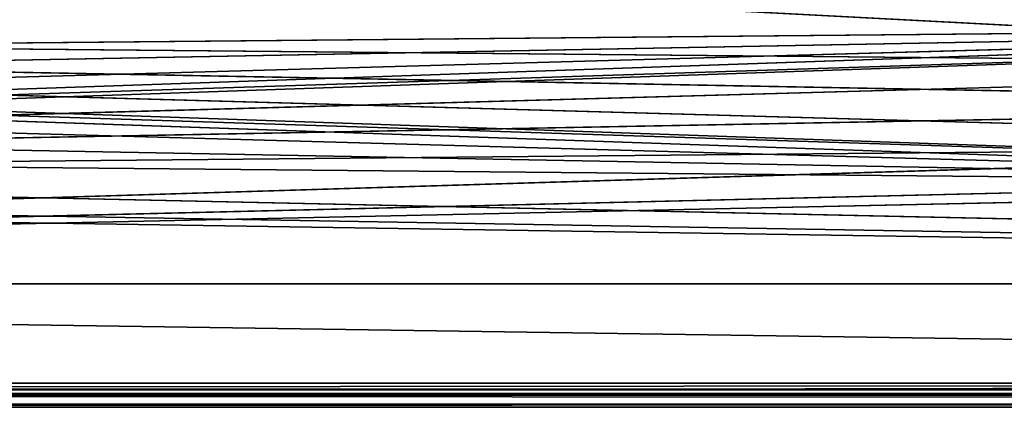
# Model space of a CAD drawing. Extents: x 136 to 2992, y -186 to 1678.
# Tile 6 of 31: x 386 to 451, y -107 to -81. Entities that reach past the tile are written whole.
import ezdxf

# ---------------------------------------------------------------- set-up
doc = ezdxf.new("R2010")
doc.units = 0
doc.header["$LTSCALE"] = 25.4
doc.layers.get('0').update_dxf_attribs({"color": 13, "linetype": 'CONTINUOUS'})

# ---------------------------------------------------------------- blocks, each defined once
blk = doc.blocks.new('HERMANOS-V-8032-8033_STL')
at = {"color": 18}
for p, q in [((1264.194091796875, 1413.213134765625, 1784.199951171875), (84.19407653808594, 1413.213134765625, 1784.199951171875)), ((1264.194091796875, 1413.213134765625, 1784.199951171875), (84.19407653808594, 1413.213134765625, 1784.199951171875)), ((1264.194091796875, 1413.213134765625, 1785), (84.19412994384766, 1413.213134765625, 1785)), ((84.19412994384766, 1413.213134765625, 1785), (1249.194091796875, 1411.213134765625, 1785)), ((84.19412994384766, 1413.213134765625, 1785), (1249.194091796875, 1411.213134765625, 1785)), ((84.19412994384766, 1413.213134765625, 1785), (1247.944091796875, 1410.878173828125, 1785)), ((84.19412994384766, 1413.213134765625, 1785), (1247.944091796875, 1410.878173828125, 1785)), ((84.19412994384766, 1413.213134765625, 1785), (1247.029052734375, 1409.963134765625, 1785)), ((84.19412994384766, 1413.213134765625, 1785), (1247.029052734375, 1409.963134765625, 1785)), ((84.19412994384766, 1413.213134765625, 1785), (1264.194091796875, 1413.213134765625, 1784.199951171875)), ((84.19412994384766, 1413.213134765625, 1785), (1264.194091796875, 1413.213134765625, 1784.199951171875)), ((1264.194091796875, 1413.213134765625, 1785), (84.19412994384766, 1413.213134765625, 1785)), ((99.1941146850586, 1411.213134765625, 1784.199951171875), (1264.194091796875, 1413.213134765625, 1784.199951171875)), ((99.1941146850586, 1411.213134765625, 1784.199951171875), (1264.194091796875, 1413.213134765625, 1784.199951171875)), ((100.4440231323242, 1410.878173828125, 1784.199951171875), (1264.194091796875, 1413.213134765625, 1784.199951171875)), ((100.4440231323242, 1410.878173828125, 1784.199951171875), (1264.194091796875, 1413.213134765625, 1784.199951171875)), ((1264.194091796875, 1413.213134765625, 1784.199951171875), (101.3591918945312, 1409.963134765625, 1784.199951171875)), ((1264.194091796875, 1413.213134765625, 1784.199951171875), (101.3591918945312, 1409.963134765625, 1784.199951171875)), ((99.1941146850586, 1411.213134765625, 1785), (1247.029052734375, 1409.963134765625, 1785)), ((99.1941146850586, 1411.213134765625, 1785), (1247.029052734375, 1409.963134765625, 1785)), ((99.1941146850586, 1411.213134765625, 1785), (1246.694091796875, 1408.713134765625, 1785)), ((99.1941146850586, 1411.213134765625, 1785), (1246.694091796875, 1408.713134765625, 1785)), ((99.1941146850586, 1406.213134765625, 1784.199951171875), (1247.944091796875, 1410.878173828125, 1784.199951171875)), ((99.1941146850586, 1406.213134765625, 1784.199951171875), (1247.944091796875, 1410.878173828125, 1784.199951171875)), ((100.4440231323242, 1406.548095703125, 1784.199951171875), (1249.194091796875, 1411.213134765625, 1784.199951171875)), ((100.4440231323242, 1406.548095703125, 1784.199951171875), (1249.194091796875, 1411.213134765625, 1784.199951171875)), ((100.4440231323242, 1410.878173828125, 1785), (1246.694091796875, 1408.713134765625, 1785)), ((100.4440231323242, 1410.878173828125, 1785), (1246.694091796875, 1408.713134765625, 1785)), ((100.4440231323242, 1406.548095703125, 1784.199951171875), (1247.944091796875, 1410.878173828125, 1784.199951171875)), ((100.4440231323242, 1406.548095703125, 1784.199951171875), (1247.944091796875, 1410.878173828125, 1784.199951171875)), ((101.3591918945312, 1409.963134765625, 1784.199951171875), (1249.194091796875, 1411.213134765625, 1784.199951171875)), ((101.3591918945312, 1409.963134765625, 1784.199951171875), (1249.194091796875, 1411.213134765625, 1784.199951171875)), ((101.3591918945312, 1407.463134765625, 1784.199951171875), (1249.194091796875, 1411.213134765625, 1784.199951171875)), ((101.3591918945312, 1407.463134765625, 1784.199951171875), (1249.194091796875, 1411.213134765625, 1784.199951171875)), ((1249.194091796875, 1411.213134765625, 1784.199951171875), (101.6940536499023, 1408.713134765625, 1784.199951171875)), ((1249.194091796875, 1411.213134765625, 1784.199951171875), (101.6940536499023, 1408.713134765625, 1784.199951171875)), ((84.19412994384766, 1394.813110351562, 1784.199951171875), (1247.029052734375, 1409.963134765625, 1784.199951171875)), ((84.19412994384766, 1394.813110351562, 1784.199951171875), (1247.029052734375, 1409.963134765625, 1784.199951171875)), ((99.1941146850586, 1406.213134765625, 1784.199951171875), (1247.029052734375, 1409.963134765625, 1784.199951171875)), ((99.1941146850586, 1406.213134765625, 1784.199951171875), (1247.029052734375, 1409.963134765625, 1784.199951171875)), ((1246.694091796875, 1408.713134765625, 1785), (101.3591918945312, 1409.963134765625, 1785)), ((1246.694091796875, 1408.713134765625, 1785), (101.3591918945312, 1409.963134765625, 1785)), ((84.19412994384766, 1394.813110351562, 1784.199951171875), (1246.694091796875, 1408.713134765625, 1784.199951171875)), ((84.19412994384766, 1394.813110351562, 1784.199951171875), (1246.694091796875, 1408.713134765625, 1784.199951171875)), ((101.6940536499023, 1408.713134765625, 1785), (1246.694091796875, 1408.713134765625, 1785)), ((1247.944091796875, 1406.548095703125, 1785), (101.6940536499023, 1408.713134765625, 1785)), ((1247.944091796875, 1406.548095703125, 1785), (101.6940536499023, 1408.713134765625, 1785)), ((1247.029052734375, 1407.463134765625, 1785), (101.6940536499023, 1408.713134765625, 1785)), ((1247.029052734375, 1407.463134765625, 1785), (101.6940536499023, 1408.713134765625, 1785)), ((101.6940536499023, 1408.713134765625, 1785), (1246.694091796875, 1408.713134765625, 1785)), ((84.19412994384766, 1394.813110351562, 1784.199951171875), (1247.029052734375, 1407.463134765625, 1784.199951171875)), ((84.19412994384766, 1394.813110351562, 1784.199951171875), (1247.029052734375, 1407.463134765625, 1784.199951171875)), ((1247.944091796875, 1406.548095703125, 1785), (101.3591918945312, 1407.463134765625, 1785)), ((1247.944091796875, 1406.548095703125, 1785), (101.3591918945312, 1407.463134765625, 1785)), ((1247.944091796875, 1406.548095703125, 1785), (84.19412994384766, 1394.813110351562, 1785)), ((1247.944091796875, 1406.548095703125, 1785), (84.19412994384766, 1394.813110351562, 1785)), ((84.19412994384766, 1394.813110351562, 1784.199951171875), (1247.944091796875, 1406.548095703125, 1784.199951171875)), ((84.19412994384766, 1394.813110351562, 1784.199951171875), (1247.944091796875, 1406.548095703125, 1784.199951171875)), ((100.4440231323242, 1406.548095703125, 1785), (1247.944091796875, 1406.548095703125, 1785)), ((100.4440231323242, 1406.548095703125, 1785), (1247.944091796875, 1406.548095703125, 1785)), ((84.19412994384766, 1394.813110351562, 1785), (1264.194091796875, 1394.813110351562, 1785)), ((1264.194091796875, 1394.813110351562, 1784.199951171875), (84.19412994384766, 1394.813110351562, 1784.199951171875)), ((84.19412994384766, 1394.4130859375, 1784.0927734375), (1264.194091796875, 1394.813110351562, 1784.199951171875)), ((84.19412994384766, 1394.4130859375, 1784.0927734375), (1264.194091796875, 1394.813110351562, 1784.199951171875)), ((1264.194091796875, 1394.813110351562, 1784.199951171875), (84.19412994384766, 1394.813110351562, 1784.199951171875)), ((1264.194091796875, 1394.813110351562, 1785), (84.19412994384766, 1394.01318359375, 1784.78564453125)), ((1264.194091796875, 1394.813110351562, 1785), (84.19412994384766, 1394.01318359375, 1784.78564453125)), ((84.19412994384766, 1394.813110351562, 1785), (1264.194091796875, 1394.813110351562, 1785)), ((84.19412994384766, 1394.120361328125, 1783.800048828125), (1264.194091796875, 1394.4130859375, 1784.0927734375)), ((84.19412994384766, 1394.120361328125, 1783.800048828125), (1264.194091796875, 1394.4130859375, 1784.0927734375)), ((84.19412994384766, 1394.4130859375, 1784.0927734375), (1264.194091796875, 1394.4130859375, 1784.0927734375)), ((84.19412994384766, 1394.4130859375, 1784.0927734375), (1264.194091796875, 1394.4130859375, 1784.0927734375)), ((84.19412994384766, 1394.120361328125, 1783.800048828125), (531.5068359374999, 1394.01318359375, 1783.400024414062)), ((84.19412994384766, 1394.120361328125, 1783.800048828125), (531.5068359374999, 1394.01318359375, 1783.400024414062)), ((84.19412994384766, 1394.120361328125, 1783.800048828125), (1264.194091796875, 1394.120361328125, 1783.800048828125)), ((84.19412994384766, 1394.120361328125, 1783.800048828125), (1264.194091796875, 1394.120361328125, 1783.800048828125)), ((531.5068359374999, 1394.01318359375, 1783.400024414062), (84.19412994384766, 1394.01318359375, 1783.400024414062)), ((384.4227294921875, 1394.01318359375, 1762.375), (84.19412994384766, 1394.01318359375, 1746.599975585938)), ((384.4227294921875, 1394.01318359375, 1762.375), (84.19412994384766, 1394.01318359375, 1746.599975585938)), ((84.19412994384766, 1394.01318359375, 1776.824951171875), (531.5068359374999, 1394.01318359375, 1776.824951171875)), ((84.19412994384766, 1394.01318359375, 1776.824951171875), (531.5068359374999, 1394.01318359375, 1776.824951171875)), ((84.19412994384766, 1394.01318359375, 1776.824951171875), (531.5068359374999, 1394.01318359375, 1783.400024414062)), ((84.19412994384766, 1394.01318359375, 1776.824951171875), (531.5068359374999, 1394.01318359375, 1783.400024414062)), ((531.5068359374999, 1394.01318359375, 1783.400024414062), (84.19412994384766, 1394.01318359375, 1783.400024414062)), ((1264.194091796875, 1394.01318359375, 1784.78564453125), (84.19412994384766, 1393.427490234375, 1784.199951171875)), ((1264.194091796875, 1394.01318359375, 1784.78564453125), (84.19412994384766, 1393.427490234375, 1784.199951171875)), ((1264.194091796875, 1394.01318359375, 1784.78564453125), (84.19412994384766, 1394.01318359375, 1784.78564453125)), ((1264.194091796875, 1394.01318359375, 1784.78564453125), (84.19412994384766, 1394.01318359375, 1784.78564453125)), ((384.4227294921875, 1394.01318359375, 1767.625), (103.8945388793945, 1394.01318359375, 1759.75)), ((103.8945388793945, 1394.01318359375, 1759.75), (386.3443908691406, 1394.01318359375, 1769.546630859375)), ((103.8945388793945, 1394.01318359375, 1759.75), (386.3443908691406, 1394.01318359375, 1769.546630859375)), ((383.7193908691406, 1394.01318359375, 1765), (103.8945388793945, 1394.01318359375, 1759.75)), ((384.4227294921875, 1394.01318359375, 1767.625), (103.8945388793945, 1394.01318359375, 1759.75)), ((383.7193908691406, 1394.01318359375, 1765), (103.8945388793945, 1394.01318359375, 1759.75)), ((384.4227294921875, 1394.01318359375, 1762.375), (103.8945388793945, 1394.01318359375, 1759.75)), ((384.4227294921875, 1394.01318359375, 1762.375), (103.8945388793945, 1394.01318359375, 1759.75)), ((103.8945388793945, 1394.01318359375, 1770.25), (531.5068359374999, 1394.01318359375, 1776.824951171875)), ((103.8945388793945, 1394.01318359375, 1770.25), (531.5068359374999, 1394.01318359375, 1776.824951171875)), ((106.5195236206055, 1394.01318359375, 1760.453369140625), (386.3443908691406, 1394.01318359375, 1769.546630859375)), ((106.5195236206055, 1394.01318359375, 1760.453369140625), (386.3443908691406, 1394.01318359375, 1769.546630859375)), ((106.5195236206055, 1394.01318359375, 1760.453369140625), (388.9693603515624, 1394.01318359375, 1770.25)), ((106.5195236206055, 1394.01318359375, 1760.453369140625), (388.9693603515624, 1394.01318359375, 1770.25)), ((106.5195236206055, 1394.01318359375, 1769.546630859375), (531.5068359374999, 1394.01318359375, 1776.824951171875)), ((106.5195236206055, 1394.01318359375, 1769.546630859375), (531.5068359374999, 1394.01318359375, 1776.824951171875)), ((108.4410629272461, 1394.01318359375, 1762.375), (388.9693603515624, 1394.01318359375, 1770.25)), ((108.4410629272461, 1394.01318359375, 1762.375), (388.9693603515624, 1394.01318359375, 1770.25)), ((531.5068359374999, 1394.01318359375, 1776.824951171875), (108.4410629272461, 1394.01318359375, 1767.625)), ((108.4410629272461, 1394.01318359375, 1767.625), (388.9693603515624, 1394.01318359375, 1770.25)), ((108.4410629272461, 1394.01318359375, 1767.625), (388.9693603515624, 1394.01318359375, 1770.25)), ((531.5068359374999, 1394.01318359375, 1776.824951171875), (108.4410629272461, 1394.01318359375, 1767.625)), ((109.1445159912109, 1394.01318359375, 1765), (388.9693603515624, 1394.01318359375, 1770.25)), ((109.1445159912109, 1394.01318359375, 1765), (388.9693603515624, 1394.01318359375, 1770.25)), ((531.5068359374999, 1393.213134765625, 1783.400024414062), (84.19412994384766, 1393.427490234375, 1784.199951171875)), ((1264.194091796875, 1393.427490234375, 1784.199951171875), (84.19412994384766, 1393.427490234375, 1784.199951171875)), ((531.5068359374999, 1393.213134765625, 1783.400024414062), (84.19412994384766, 1393.427490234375, 1784.199951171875)), ((1264.194091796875, 1393.427490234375, 1784.199951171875), (84.19412994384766, 1393.427490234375, 1784.199951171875)), ((531.5068359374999, 1393.213134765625, 1783.400024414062), (84.19412994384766, 1393.213134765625, 1783.400024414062)), ((84.19412994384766, 1393.213134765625, 1776.824951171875), (531.5068359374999, 1393.213134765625, 1783.400024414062)), ((84.19412994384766, 1393.213134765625, 1776.824951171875), (531.5068359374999, 1393.213134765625, 1783.400024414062)), ((84.19412994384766, 1393.213134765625, 1776.824951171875), (531.5068359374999, 1393.213134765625, 1776.824951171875)), ((84.19412994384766, 1393.213134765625, 1776.824951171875), (531.5068359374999, 1393.213134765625, 1776.824951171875)), ((84.19412994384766, 1393.213134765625, 1776.824951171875), (388.9693603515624, 1393.213134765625, 1770.25)), ((384.4227294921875, 1393.213134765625, 1767.625), (84.19412994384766, 1393.213134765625, 1776.824951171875)), ((384.4227294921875, 1393.213134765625, 1767.625), (84.19412994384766, 1393.213134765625, 1776.824951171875)), ((386.3443908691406, 1393.213134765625, 1769.546630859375), (84.19412994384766, 1393.213134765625, 1776.824951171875)), ((386.3443908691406, 1393.213134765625, 1769.546630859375), (84.19412994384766, 1393.213134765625, 1776.824951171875)), ((84.19412994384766, 1393.213134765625, 1776.824951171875), (388.9693603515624, 1393.213134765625, 1770.25)), ((531.5068359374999, 1393.213134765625, 1783.400024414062), (84.19412994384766, 1393.213134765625, 1783.400024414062)), ((384.4227294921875, 1393.213134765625, 1762.375), (103.8945388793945, 1393.213134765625, 1770.25)), ((103.8945388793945, 1393.213134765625, 1770.25), (386.3443908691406, 1393.213134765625, 1760.453369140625)), ((103.8945388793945, 1393.213134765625, 1770.25), (386.3443908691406, 1393.213134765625, 1760.453369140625)), ((383.7193908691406, 1393.213134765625, 1765), (103.8945388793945, 1393.213134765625, 1770.25)), ((384.4227294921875, 1393.213134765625, 1762.375), (103.8945388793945, 1393.213134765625, 1770.25)), ((383.7193908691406, 1393.213134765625, 1765), (103.8945388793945, 1393.213134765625, 1770.25)), ((384.4227294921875, 1393.213134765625, 1767.625), (103.8945388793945, 1393.213134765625, 1770.25)), ((384.4227294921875, 1393.213134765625, 1767.625), (103.8945388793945, 1393.213134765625, 1770.25)), ((106.5195236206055, 1393.213134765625, 1769.546630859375), (386.3443908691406, 1393.213134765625, 1760.453369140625)), ((106.5195236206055, 1393.213134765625, 1769.546630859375), (386.3443908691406, 1393.213134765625, 1760.453369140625)), ((106.5195236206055, 1393.213134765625, 1769.546630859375), (388.9693603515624, 1393.213134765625, 1759.75)), ((106.5195236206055, 1393.213134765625, 1769.546630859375), (388.9693603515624, 1393.213134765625, 1759.75)), ((108.4410629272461, 1393.213134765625, 1767.625), (388.9693603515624, 1393.213134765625, 1759.75)), ((108.4410629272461, 1393.213134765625, 1767.625), (388.9693603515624, 1393.213134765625, 1759.75)), ((108.4410629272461, 1393.213134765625, 1762.375), (388.9693603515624, 1393.213134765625, 1759.75)), ((108.4410629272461, 1393.213134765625, 1762.375), (388.9693603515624, 1393.213134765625, 1759.75)), ((109.1445159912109, 1393.213134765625, 1765), (388.9693603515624, 1393.213134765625, 1759.75)), ((109.1445159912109, 1393.213134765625, 1765), (388.9693603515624, 1393.213134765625, 1759.75))]:
    blk.add_line(p, q, dxfattribs=at)
mesh = blk.add_polyface(dxfattribs=at)
corners = [(84.19412994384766, 1413.213134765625, 1785), (1264.194091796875, 1413.213134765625, 1784.199951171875), (84.19407653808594, 1413.213134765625, 1784.199951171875)]
mesh.append_faces([[corners[k] for k in face] for face in [(0, 1, 2)]], dxfattribs={"color": 18})
mesh = blk.add_polyface(dxfattribs=at)
corners = [(1264.194091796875, 1413.213134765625, 1784.199951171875), (99.1941146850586, 1411.213134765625, 1784.199951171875), (84.19407653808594, 1413.213134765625, 1784.199951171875)]
mesh.append_faces([[corners[k] for k in face] for face in [(0, 1, 2)]], dxfattribs={"color": 18})
mesh = blk.add_polyface(dxfattribs=at)
corners = [(1264.194091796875, 1413.213134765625, 1785), (84.19412994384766, 1413.213134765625, 1785), (1249.194091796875, 1411.213134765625, 1785)]
mesh.append_faces([[corners[k] for k in face] for face in [(0, 1, 2)]], dxfattribs={"color": 18})
mesh = blk.add_polyface(dxfattribs=at)
corners = [(1249.194091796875, 1411.213134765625, 1785), (84.19412994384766, 1413.213134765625, 1785), (1247.944091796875, 1410.878173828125, 1785)]
mesh.append_faces([[corners[k] for k in face] for face in [(0, 1, 2)]], dxfattribs={"color": 18})
mesh = blk.add_polyface(dxfattribs=at)
corners = [(1247.944091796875, 1410.878173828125, 1785), (84.19412994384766, 1413.213134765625, 1785), (1247.029052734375, 1409.963134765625, 1785)]
mesh.append_faces([[corners[k] for k in face] for face in [(0, 1, 2)]], dxfattribs={"color": 18})
mesh = blk.add_polyface(dxfattribs=at)
corners = [(1247.029052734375, 1409.963134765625, 1785), (84.19412994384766, 1413.213134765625, 1785), (99.1941146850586, 1411.213134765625, 1785)]
mesh.append_faces([[corners[k] for k in face] for face in [(0, 1, 2)]], dxfattribs={"color": 18})
mesh = blk.add_polyface(dxfattribs=at)
corners = [(1264.194091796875, 1413.213134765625, 1785), (1264.194091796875, 1413.213134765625, 1784.199951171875), (84.19412994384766, 1413.213134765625, 1785)]
mesh.append_faces([[corners[k] for k in face] for face in [(0, 1, 2)]], dxfattribs={"color": 18})
mesh = blk.add_polyface(dxfattribs=at)
corners = [(1264.194091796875, 1413.213134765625, 1784.199951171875), (100.4440231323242, 1410.878173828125, 1784.199951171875), (99.1941146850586, 1411.213134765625, 1784.199951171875)]
mesh.append_faces([[corners[k] for k in face] for face in [(0, 1, 2)]], dxfattribs={"color": 18})
mesh = blk.add_polyface(dxfattribs=at)
corners = [(1264.194091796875, 1413.213134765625, 1784.199951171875), (101.3591918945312, 1409.963134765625, 1784.199951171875), (100.4440231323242, 1410.878173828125, 1784.199951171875)]
mesh.append_faces([[corners[k] for k in face] for face in [(0, 1, 2)]], dxfattribs={"color": 18})
mesh = blk.add_polyface(dxfattribs=at)
corners = [(1264.194091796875, 1413.213134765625, 1784.199951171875), (1249.194091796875, 1411.213134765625, 1784.199951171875), (101.3591918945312, 1409.963134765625, 1784.199951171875)]
mesh.append_faces([[corners[k] for k in face] for face in [(0, 1, 2)]], dxfattribs={"color": 18})
mesh = blk.add_polyface(dxfattribs=at)
corners = [(1247.029052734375, 1409.963134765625, 1785), (99.1941146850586, 1411.213134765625, 1785), (1246.694091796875, 1408.713134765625, 1785)]
mesh.append_faces([[corners[k] for k in face] for face in [(0, 1, 2)]], dxfattribs={"color": 18})
mesh = blk.add_polyface(dxfattribs=at)
corners = [(1246.694091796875, 1408.713134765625, 1785), (99.1941146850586, 1411.213134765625, 1785), (100.4440231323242, 1410.878173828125, 1785)]
mesh.append_faces([[corners[k] for k in face] for face in [(0, 1, 2)]], dxfattribs={"color": 18})
mesh = blk.add_polyface(dxfattribs=at)
corners = [(1247.944091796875, 1410.878173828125, 1784.199951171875), (1247.029052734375, 1409.963134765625, 1784.199951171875), (99.1941146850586, 1406.213134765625, 1784.199951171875)]
mesh.append_faces([[corners[k] for k in face] for face in [(0, 1, 2)]], dxfattribs={"color": 18})
mesh = blk.add_polyface(dxfattribs=at)
corners = [(1247.944091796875, 1410.878173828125, 1784.199951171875), (99.1941146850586, 1406.213134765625, 1784.199951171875), (100.4440231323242, 1406.548095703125, 1784.199951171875)]
mesh.append_faces([[corners[k] for k in face] for face in [(0, 1, 2)]], dxfattribs={"color": 18})
mesh = blk.add_polyface(dxfattribs=at)
corners = [(1249.194091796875, 1411.213134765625, 1784.199951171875), (1247.944091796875, 1410.878173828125, 1784.199951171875), (100.4440231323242, 1406.548095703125, 1784.199951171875)]
mesh.append_faces([[corners[k] for k in face] for face in [(0, 1, 2)]], dxfattribs={"color": 18})
mesh = blk.add_polyface(dxfattribs=at)
corners = [(1249.194091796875, 1411.213134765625, 1784.199951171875), (100.4440231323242, 1406.548095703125, 1784.199951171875), (101.3591918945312, 1407.463134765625, 1784.199951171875)]
mesh.append_faces([[corners[k] for k in face] for face in [(0, 1, 2)]], dxfattribs={"color": 18})
mesh = blk.add_polyface(dxfattribs=at)
corners = [(1246.694091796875, 1408.713134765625, 1785), (100.4440231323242, 1410.878173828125, 1785), (101.3591918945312, 1409.963134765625, 1785)]
mesh.append_faces([[corners[k] for k in face] for face in [(0, 1, 2)]], dxfattribs={"color": 18})
mesh = blk.add_polyface(dxfattribs=at)
corners = [(1249.194091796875, 1411.213134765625, 1784.199951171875), (101.6940536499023, 1408.713134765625, 1784.199951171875), (101.3591918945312, 1409.963134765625, 1784.199951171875)]
mesh.append_faces([[corners[k] for k in face] for face in [(0, 1, 2)]], dxfattribs={"color": 18})
mesh = blk.add_polyface(dxfattribs=at)
corners = [(1249.194091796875, 1411.213134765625, 1784.199951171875), (101.3591918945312, 1407.463134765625, 1784.199951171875), (101.6940536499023, 1408.713134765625, 1784.199951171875)]
mesh.append_faces([[corners[k] for k in face] for face in [(0, 1, 2)]], dxfattribs={"color": 18})
mesh = blk.add_polyface(dxfattribs=at)
corners = [(1247.029052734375, 1409.963134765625, 1784.199951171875), (1246.694091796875, 1408.713134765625, 1784.199951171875), (84.19412994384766, 1394.813110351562, 1784.199951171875)]
mesh.append_faces([[corners[k] for k in face] for face in [(0, 1, 2)]], dxfattribs={"color": 18})
mesh = blk.add_polyface(dxfattribs=at)
corners = [(1247.029052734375, 1409.963134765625, 1784.199951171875), (84.19412994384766, 1394.813110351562, 1784.199951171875), (99.1941146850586, 1406.213134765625, 1784.199951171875)]
mesh.append_faces([[corners[k] for k in face] for face in [(0, 1, 2)]], dxfattribs={"color": 18})
mesh = blk.add_polyface(dxfattribs=at)
corners = [(1246.694091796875, 1408.713134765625, 1785), (101.3591918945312, 1409.963134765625, 1785), (101.6940536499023, 1408.713134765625, 1785)]
mesh.append_faces([[corners[k] for k in face] for face in [(0, 1, 2)]], dxfattribs={"color": 18})
mesh = blk.add_polyface(dxfattribs=at)
corners = [(1247.029052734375, 1407.463134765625, 1784.199951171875), (84.19412994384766, 1394.813110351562, 1784.199951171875), (1246.694091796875, 1408.713134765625, 1784.199951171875)]
mesh.append_faces([[corners[k] for k in face] for face in [(0, 1, 2)]], dxfattribs={"color": 18})
mesh = blk.add_polyface(dxfattribs=at)
corners = [(1247.944091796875, 1406.548095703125, 1785), (101.6940536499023, 1408.713134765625, 1785), (101.3591918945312, 1407.463134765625, 1785)]
mesh.append_faces([[corners[k] for k in face] for face in [(0, 1, 2)]], dxfattribs={"color": 18})
mesh = blk.add_polyface(dxfattribs=at)
corners = [(1247.944091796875, 1406.548095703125, 1785), (1247.029052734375, 1407.463134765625, 1785), (101.6940536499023, 1408.713134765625, 1785)]
mesh.append_faces([[corners[k] for k in face] for face in [(0, 1, 2)]], dxfattribs={"color": 18})
mesh = blk.add_polyface(dxfattribs=at)
corners = [(1247.029052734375, 1407.463134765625, 1785), (1246.694091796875, 1408.713134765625, 1785), (101.6940536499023, 1408.713134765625, 1785)]
mesh.append_faces([[corners[k] for k in face] for face in [(0, 1, 2)]], dxfattribs={"color": 18})
mesh = blk.add_polyface(dxfattribs=at)
corners = [(1247.944091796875, 1406.548095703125, 1784.199951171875), (84.19412994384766, 1394.813110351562, 1784.199951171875), (1247.029052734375, 1407.463134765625, 1784.199951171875)]
mesh.append_faces([[corners[k] for k in face] for face in [(0, 1, 2)]], dxfattribs={"color": 18})
mesh = blk.add_polyface(dxfattribs=at)
corners = [(1247.944091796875, 1406.548095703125, 1785), (101.3591918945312, 1407.463134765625, 1785), (100.4440231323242, 1406.548095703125, 1785)]
mesh.append_faces([[corners[k] for k in face] for face in [(0, 1, 2)]], dxfattribs={"color": 18})
mesh = blk.add_polyface(dxfattribs=at)
corners = [(1264.194091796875, 1394.813110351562, 1785), (1247.944091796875, 1406.548095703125, 1785), (84.19412994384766, 1394.813110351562, 1785)]
mesh.append_faces([[corners[k] for k in face] for face in [(0, 1, 2)]], dxfattribs={"color": 18})
mesh = blk.add_polyface(dxfattribs=at)
corners = [(1247.944091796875, 1406.548095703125, 1785), (100.4440231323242, 1406.548095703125, 1785), (84.19412994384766, 1394.813110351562, 1785)]
mesh.append_faces([[corners[k] for k in face] for face in [(0, 1, 2)]], dxfattribs={"color": 18})
mesh = blk.add_polyface(dxfattribs=at)
corners = [(1264.194091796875, 1394.813110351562, 1784.199951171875), (84.19412994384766, 1394.813110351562, 1784.199951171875), (1247.944091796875, 1406.548095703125, 1784.199951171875)]
mesh.append_faces([[corners[k] for k in face] for face in [(0, 1, 2)]], dxfattribs={"color": 18})
mesh = blk.add_polyface(dxfattribs=at)
corners = [(1264.194091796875, 1394.4130859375, 1784.0927734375), (84.19412994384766, 1394.4130859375, 1784.0927734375), (1264.194091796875, 1394.813110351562, 1784.199951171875)]
mesh.append_faces([[corners[k] for k in face] for face in [(0, 1, 2)]], dxfattribs={"color": 18})
mesh = blk.add_polyface(dxfattribs=at)
corners = [(1264.194091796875, 1394.813110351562, 1784.199951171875), (84.19412994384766, 1394.4130859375, 1784.0927734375), (84.19412994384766, 1394.813110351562, 1784.199951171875)]
mesh.append_faces([[corners[k] for k in face] for face in [(0, 1, 2)]], dxfattribs={"color": 18})
mesh = blk.add_polyface(dxfattribs=at)
corners = [(1264.194091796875, 1394.813110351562, 1785), (84.19412994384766, 1394.01318359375, 1784.78564453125), (1264.194091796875, 1394.01318359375, 1784.78564453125)]
mesh.append_faces([[corners[k] for k in face] for face in [(0, 1, 2)]], dxfattribs={"color": 18})
mesh = blk.add_polyface(dxfattribs=at)
corners = [(1264.194091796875, 1394.813110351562, 1785), (84.19412994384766, 1394.813110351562, 1785), (84.19412994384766, 1394.01318359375, 1784.78564453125)]
mesh.append_faces([[corners[k] for k in face] for face in [(0, 1, 2)]], dxfattribs={"color": 18})
mesh = blk.add_polyface(dxfattribs=at)
corners = [(1264.194091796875, 1394.4130859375, 1784.0927734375), (1264.194091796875, 1394.120361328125, 1783.800048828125), (84.19412994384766, 1394.120361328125, 1783.800048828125)]
mesh.append_faces([[corners[k] for k in face] for face in [(0, 1, 2)]], dxfattribs={"color": 18})
mesh = blk.add_polyface(dxfattribs=at)
corners = [(1264.194091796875, 1394.4130859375, 1784.0927734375), (84.19412994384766, 1394.120361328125, 1783.800048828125), (84.19412994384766, 1394.4130859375, 1784.0927734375)]
mesh.append_faces([[corners[k] for k in face] for face in [(0, 1, 2)]], dxfattribs={"color": 18})
mesh = blk.add_polyface(dxfattribs=at)
corners = [(84.19412994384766, 1394.120361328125, 1783.800048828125), (531.5068359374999, 1394.01318359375, 1783.400024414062), (84.19412994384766, 1394.01318359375, 1783.400024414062)]
mesh.append_faces([[corners[k] for k in face] for face in [(0, 1, 2)]], dxfattribs={"color": 18})
mesh = blk.add_polyface(dxfattribs=at)
corners = [(1264.194091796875, 1394.120361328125, 1783.800048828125), (531.5068359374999, 1394.01318359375, 1783.400024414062), (84.19412994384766, 1394.120361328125, 1783.800048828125)]
mesh.append_faces([[corners[k] for k in face] for face in [(0, 1, 2)]], dxfattribs={"color": 18})
mesh = blk.add_polyface(dxfattribs=at)
corners = [(388.9693603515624, 1394.01318359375, 1759.75), (531.5068359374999, 1394.01318359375, 1746.599975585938), (84.19412994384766, 1394.01318359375, 1746.599975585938)]
mesh.append_faces([[corners[k] for k in face] for face in [(0, 1, 2)]], dxfattribs={"color": 18})
mesh = blk.add_polyface(dxfattribs=at)
corners = [(384.4227294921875, 1394.01318359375, 1762.375), (84.19412994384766, 1394.01318359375, 1746.599975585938), (103.8945388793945, 1394.01318359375, 1759.75)]
mesh.append_faces([[corners[k] for k in face] for face in [(0, 1, 2)]], dxfattribs={"color": 18})
mesh = blk.add_polyface(dxfattribs=at)
corners = [(384.4227294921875, 1394.01318359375, 1762.375), (386.3443908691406, 1394.01318359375, 1760.453369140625), (84.19412994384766, 1394.01318359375, 1746.599975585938)]
mesh.append_faces([[corners[k] for k in face] for face in [(0, 1, 2)]], dxfattribs={"color": 18})
mesh = blk.add_polyface(dxfattribs=at)
corners = [(386.3443908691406, 1394.01318359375, 1760.453369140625), (388.9693603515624, 1394.01318359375, 1759.75), (84.19412994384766, 1394.01318359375, 1746.599975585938)]
mesh.append_faces([[corners[k] for k in face] for face in [(0, 1, 2)]], dxfattribs={"color": 18})
mesh = blk.add_polyface(dxfattribs=at)
corners = [(531.5068359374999, 1394.01318359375, 1776.824951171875), (103.8945388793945, 1394.01318359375, 1770.25), (84.19412994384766, 1394.01318359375, 1776.824951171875)]
mesh.append_faces([[corners[k] for k in face] for face in [(0, 1, 2)]], dxfattribs={"color": 18})
mesh = blk.add_polyface(dxfattribs=at)
corners = [(531.5068359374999, 1394.01318359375, 1783.400024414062), (531.5068359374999, 1394.01318359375, 1776.824951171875), (84.19412994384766, 1394.01318359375, 1776.824951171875)]
mesh.append_faces([[corners[k] for k in face] for face in [(0, 1, 2)]], dxfattribs={"color": 18})
mesh = blk.add_polyface(dxfattribs=at)
corners = [(531.5068359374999, 1394.01318359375, 1783.400024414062), (84.19412994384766, 1394.01318359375, 1776.824951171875), (84.19412994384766, 1394.01318359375, 1783.400024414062)]
mesh.append_faces([[corners[k] for k in face] for face in [(0, 1, 2)]], dxfattribs={"color": 18})
mesh = blk.add_polyface(dxfattribs=at)
corners = [(1264.194091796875, 1394.01318359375, 1784.78564453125), (84.19412994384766, 1393.427490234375, 1784.199951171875), (1264.194091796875, 1393.427490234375, 1784.199951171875)]
mesh.append_faces([[corners[k] for k in face] for face in [(0, 1, 2)]], dxfattribs={"color": 18})
mesh = blk.add_polyface(dxfattribs=at)
corners = [(84.19412994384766, 1394.01318359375, 1784.78564453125), (84.19412994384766, 1393.427490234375, 1784.199951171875), (1264.194091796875, 1394.01318359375, 1784.78564453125)]
mesh.append_faces([[corners[k] for k in face] for face in [(0, 1, 2)]], dxfattribs={"color": 18})
mesh = blk.add_polyface(dxfattribs=at)
corners = [(386.3443908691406, 1394.01318359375, 1769.546630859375), (384.4227294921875, 1394.01318359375, 1767.625), (103.8945388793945, 1394.01318359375, 1759.75)]
mesh.append_faces([[corners[k] for k in face] for face in [(0, 1, 2)]], dxfattribs={"color": 18})
mesh = blk.add_polyface(dxfattribs=at)
corners = [(386.3443908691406, 1394.01318359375, 1769.546630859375), (103.8945388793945, 1394.01318359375, 1759.75), (106.5195236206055, 1394.01318359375, 1760.453369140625)]
mesh.append_faces([[corners[k] for k in face] for face in [(0, 1, 2)]], dxfattribs={"color": 18})
mesh = blk.add_polyface(dxfattribs=at)
corners = [(384.4227294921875, 1394.01318359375, 1767.625), (383.7193908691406, 1394.01318359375, 1765), (103.8945388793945, 1394.01318359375, 1759.75)]
mesh.append_faces([[corners[k] for k in face] for face in [(0, 1, 2)]], dxfattribs={"color": 18})
mesh = blk.add_polyface(dxfattribs=at)
corners = [(383.7193908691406, 1394.01318359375, 1765), (384.4227294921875, 1394.01318359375, 1762.375), (103.8945388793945, 1394.01318359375, 1759.75)]
mesh.append_faces([[corners[k] for k in face] for face in [(0, 1, 2)]], dxfattribs={"color": 18})
mesh = blk.add_polyface(dxfattribs=at)
corners = [(531.5068359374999, 1394.01318359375, 1776.824951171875), (106.5195236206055, 1394.01318359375, 1769.546630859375), (103.8945388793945, 1394.01318359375, 1770.25)]
mesh.append_faces([[corners[k] for k in face] for face in [(0, 1, 2)]], dxfattribs={"color": 18})
mesh = blk.add_polyface(dxfattribs=at)
corners = [(388.9693603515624, 1394.01318359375, 1770.25), (386.3443908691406, 1394.01318359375, 1769.546630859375), (106.5195236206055, 1394.01318359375, 1760.453369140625)]
mesh.append_faces([[corners[k] for k in face] for face in [(0, 1, 2)]], dxfattribs={"color": 18})
mesh = blk.add_polyface(dxfattribs=at)
corners = [(388.9693603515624, 1394.01318359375, 1770.25), (106.5195236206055, 1394.01318359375, 1760.453369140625), (108.4410629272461, 1394.01318359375, 1762.375)]
mesh.append_faces([[corners[k] for k in face] for face in [(0, 1, 2)]], dxfattribs={"color": 18})
mesh = blk.add_polyface(dxfattribs=at)
corners = [(531.5068359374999, 1394.01318359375, 1776.824951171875), (108.4410629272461, 1394.01318359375, 1767.625), (106.5195236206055, 1394.01318359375, 1769.546630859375)]
mesh.append_faces([[corners[k] for k in face] for face in [(0, 1, 2)]], dxfattribs={"color": 18})
mesh = blk.add_polyface(dxfattribs=at)
corners = [(388.9693603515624, 1394.01318359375, 1770.25), (108.4410629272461, 1394.01318359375, 1762.375), (109.1445159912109, 1394.01318359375, 1765)]
mesh.append_faces([[corners[k] for k in face] for face in [(0, 1, 2)]], dxfattribs={"color": 18})
mesh = blk.add_polyface(dxfattribs=at)
corners = [(388.9693603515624, 1394.01318359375, 1770.25), (109.1445159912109, 1394.01318359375, 1765), (108.4410629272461, 1394.01318359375, 1767.625)]
mesh.append_faces([[corners[k] for k in face] for face in [(0, 1, 2)]], dxfattribs={"color": 18})
mesh = blk.add_polyface(dxfattribs=at)
corners = [(531.5068359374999, 1394.01318359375, 1776.824951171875), (388.9693603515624, 1394.01318359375, 1770.25), (108.4410629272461, 1394.01318359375, 1767.625)]
mesh.append_faces([[corners[k] for k in face] for face in [(0, 1, 2)]], dxfattribs={"color": 18})
mesh = blk.add_polyface(dxfattribs=at)
corners = [(84.19412994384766, 1393.427490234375, 1784.199951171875), (84.19412994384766, 1393.213134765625, 1783.400024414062), (531.5068359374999, 1393.213134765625, 1783.400024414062)]
mesh.append_faces([[corners[k] for k in face] for face in [(0, 1, 2)]], dxfattribs={"color": 18})
mesh = blk.add_polyface(dxfattribs=at)
corners = [(84.19412994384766, 1393.427490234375, 1784.199951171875), (531.5068359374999, 1393.213134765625, 1783.400024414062), (1264.194091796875, 1393.427490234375, 1784.199951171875)]
mesh.append_faces([[corners[k] for k in face] for face in [(0, 1, 2)]], dxfattribs={"color": 18})
mesh = blk.add_polyface(dxfattribs=at)
corners = [(84.19412994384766, 1393.213134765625, 1783.400024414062), (84.19412994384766, 1393.213134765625, 1776.824951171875), (531.5068359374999, 1393.213134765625, 1783.400024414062)]
mesh.append_faces([[corners[k] for k in face] for face in [(0, 1, 2)]], dxfattribs={"color": 18})
mesh = blk.add_polyface(dxfattribs=at)
corners = [(531.5068359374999, 1393.213134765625, 1783.400024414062), (84.19412994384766, 1393.213134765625, 1776.824951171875), (531.5068359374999, 1393.213134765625, 1776.824951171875)]
mesh.append_faces([[corners[k] for k in face] for face in [(0, 1, 2)]], dxfattribs={"color": 18})
mesh = blk.add_polyface(dxfattribs=at)
corners = [(84.19412994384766, 1393.213134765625, 1776.824951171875), (388.9693603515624, 1393.213134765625, 1770.25), (531.5068359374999, 1393.213134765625, 1776.824951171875)]
mesh.append_faces([[corners[k] for k in face] for face in [(0, 1, 2)]], dxfattribs={"color": 18})
mesh = blk.add_polyface(dxfattribs=at)
corners = [(106.5195236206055, 1393.213134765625, 1760.453369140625), (84.19412994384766, 1393.213134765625, 1746.599975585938), (531.5068359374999, 1393.213134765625, 1746.599975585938)]
mesh.append_faces([[corners[k] for k in face] for face in [(0, 1, 2)]], dxfattribs={"color": 18})
mesh = blk.add_polyface(dxfattribs=at)
corners = [(84.19412994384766, 1393.213134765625, 1776.824951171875), (103.8945388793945, 1393.213134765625, 1770.25), (384.4227294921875, 1393.213134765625, 1767.625)]
mesh.append_faces([[corners[k] for k in face] for face in [(0, 1, 2)]], dxfattribs={"color": 18})
mesh = blk.add_polyface(dxfattribs=at)
corners = [(84.19412994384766, 1393.213134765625, 1776.824951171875), (384.4227294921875, 1393.213134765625, 1767.625), (386.3443908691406, 1393.213134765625, 1769.546630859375)]
mesh.append_faces([[corners[k] for k in face] for face in [(0, 1, 2)]], dxfattribs={"color": 18})
mesh = blk.add_polyface(dxfattribs=at)
corners = [(84.19412994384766, 1393.213134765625, 1776.824951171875), (386.3443908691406, 1393.213134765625, 1769.546630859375), (388.9693603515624, 1393.213134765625, 1770.25)]
mesh.append_faces([[corners[k] for k in face] for face in [(0, 1, 2)]], dxfattribs={"color": 18})
mesh = blk.add_polyface(dxfattribs=at)
corners = [(103.8945388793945, 1393.213134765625, 1770.25), (386.3443908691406, 1393.213134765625, 1760.453369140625), (384.4227294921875, 1393.213134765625, 1762.375)]
mesh.append_faces([[corners[k] for k in face] for face in [(0, 1, 2)]], dxfattribs={"color": 18})
mesh = blk.add_polyface(dxfattribs=at)
corners = [(103.8945388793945, 1393.213134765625, 1770.25), (106.5195236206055, 1393.213134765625, 1769.546630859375), (386.3443908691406, 1393.213134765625, 1760.453369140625)]
mesh.append_faces([[corners[k] for k in face] for face in [(0, 1, 2)]], dxfattribs={"color": 18})
mesh = blk.add_polyface(dxfattribs=at)
corners = [(103.8945388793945, 1393.213134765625, 1770.25), (384.4227294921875, 1393.213134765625, 1762.375), (383.7193908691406, 1393.213134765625, 1765)]
mesh.append_faces([[corners[k] for k in face] for face in [(0, 1, 2)]], dxfattribs={"color": 18})
mesh = blk.add_polyface(dxfattribs=at)
corners = [(103.8945388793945, 1393.213134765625, 1770.25), (383.7193908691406, 1393.213134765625, 1765), (384.4227294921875, 1393.213134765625, 1767.625)]
mesh.append_faces([[corners[k] for k in face] for face in [(0, 1, 2)]], dxfattribs={"color": 18})
mesh = blk.add_polyface(dxfattribs=at)
corners = [(106.5195236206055, 1393.213134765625, 1769.546630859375), (388.9693603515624, 1393.213134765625, 1759.75), (386.3443908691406, 1393.213134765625, 1760.453369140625)]
mesh.append_faces([[corners[k] for k in face] for face in [(0, 1, 2)]], dxfattribs={"color": 18})
mesh = blk.add_polyface(dxfattribs=at)
corners = [(106.5195236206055, 1393.213134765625, 1769.546630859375), (108.4410629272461, 1393.213134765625, 1767.625), (388.9693603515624, 1393.213134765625, 1759.75)]
mesh.append_faces([[corners[k] for k in face] for face in [(0, 1, 2)]], dxfattribs={"color": 18})
mesh = blk.add_polyface(dxfattribs=at)
corners = [(108.4410629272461, 1393.213134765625, 1762.375), (106.5195236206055, 1393.213134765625, 1760.453369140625), (531.5068359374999, 1393.213134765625, 1746.599975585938)]
mesh.append_faces([[corners[k] for k in face] for face in [(0, 1, 2)]], dxfattribs={"color": 18})
mesh = blk.add_polyface(dxfattribs=at)
corners = [(108.4410629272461, 1393.213134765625, 1767.625), (109.1445159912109, 1393.213134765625, 1765), (388.9693603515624, 1393.213134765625, 1759.75)]
mesh.append_faces([[corners[k] for k in face] for face in [(0, 1, 2)]], dxfattribs={"color": 18})
mesh = blk.add_polyface(dxfattribs=at)
corners = [(109.1445159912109, 1393.213134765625, 1765), (108.4410629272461, 1393.213134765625, 1762.375), (388.9693603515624, 1393.213134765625, 1759.75)]
mesh.append_faces([[corners[k] for k in face] for face in [(0, 1, 2)]], dxfattribs={"color": 18})
mesh = blk.add_polyface(dxfattribs=at)
corners = [(108.4410629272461, 1393.213134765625, 1762.375), (531.5068359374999, 1393.213134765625, 1746.599975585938), (388.9693603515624, 1393.213134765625, 1759.75)]
mesh.append_faces([[corners[k] for k in face] for face in [(0, 1, 2)]], dxfattribs={"color": 18})

msp = doc.modelspace()

# ---------------------------------------------------------------- block references
at = {"color": 0, "extrusion": (0, -1, -3.828568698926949e-16)}
msp.add_blockref('HERMANOS-V-8032-8033_STL', (118.0170108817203, 390.6560314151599, -1678.214121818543), dxfattribs=at)

doc.saveas('drawing.dxf')
